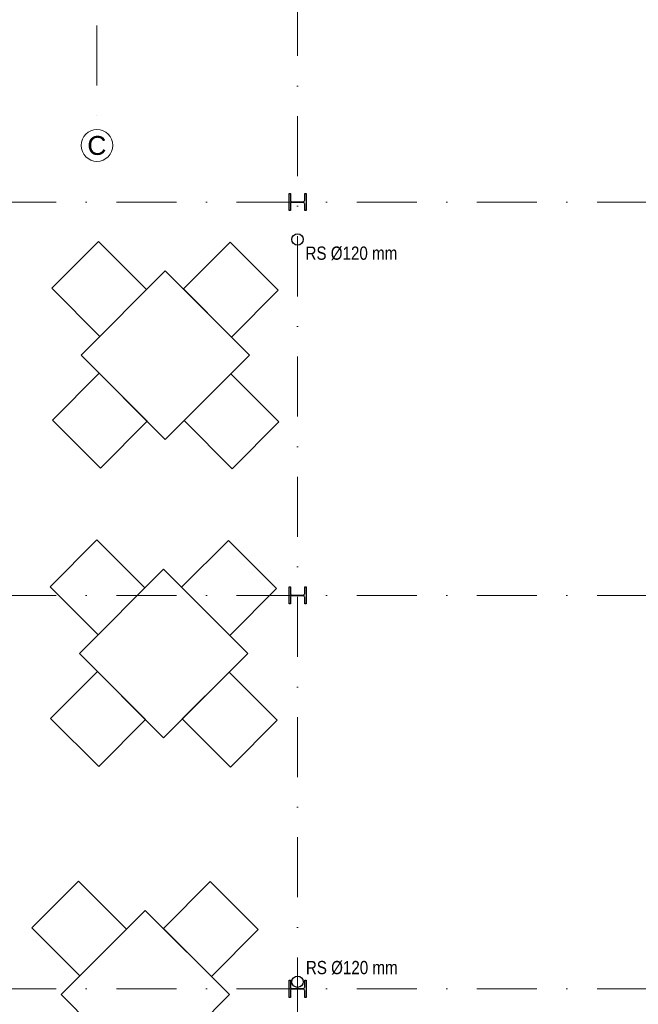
# Model space of a CAD drawing. Header units: metres. Extents: x 10441 to 19716, y -6570 to 1447.
# Tile 12 of 50: x 16162 to 16816, y -5506 to -4465. Entities that reach past the tile are written whole.
import ezdxf
from ezdxf.enums import TextEntityAlignment as Align

# ---------------------------------------------------------------- set-up
doc = ezdxf.new("R2010")
doc.units = ezdxf.units.M
doc.header["$MEASUREMENT"] = 0
doc.linetypes.add('DASHDOT', pattern=[25.4, 12.7, -6.35, 0, -6.35])
doc.layers.get('0').update_dxf_attribs({"color": 8})
for name, color, linetype, lineweight in [('#elektryczne', 8, 'Continuous', 20), ('_K_stal', 8, 'Continuous', 25), ('A_OPISY', 8, 'Continuous', 18), ('A_OSIE', 8, 'Continuous', 13), ('A_OZACZENIE DRZWI', 8, 'Continuous', 13), ('A_OZNACZENIA OKIEN', 8, 'Continuous', 13), ('A_RS', 8, 'Continuous', 25)]:
    doc.layers.add(name, color=color, linetype=linetype, lineweight=lineweight)
doc.styles.add('ARIAL', font='arial.ttf')
doc.styles.add('GENERATED_STYLE_2', font='ARIALN.TTF')
doc.styles.add('m1_romans', font='romans.shx', dxfattribs={"width": 0.8})

# ---------------------------------------------------------------- blocks, each defined once
blk = doc.blocks.new('podkład')
at = {"color": 8}
for p, q in [((12063, -2454.4), (12013.5, -2503.9)), ((12113.8, -2505.2), (12063, -2454.4)), ((12202.2, -2455.1), (12152.7, -2504.6)), ((12253.1, -2505.9), (12202.2, -2455.1)), ((12133.6, -2485.4), (12044.5, -2574.5)), ((12222.7, -2574.5), (12133.6, -2485.4)), ((12013.5, -2503.9), (12064.3, -2554.7)), ((12064.3, -2554.7), (12113.8, -2505.2)), ((12152.7, -2504.6), (12203.5, -2555.4)), ((12203.5, -2555.4), (12253.1, -2505.9)), ((12044.5, -2574.5), (12133.6, -2663.6)), ((12133.6, -2663.6), (12222.7, -2574.5)), ((12014.1, -2643.2), (12063.6, -2593.7)), ((12063.6, -2593.7), (12114.4, -2644.5)), ((12202.9, -2594.3), (12153.4, -2643.8)), ((12253.7, -2645.2), (12202.9, -2594.3)), ((12064.9, -2694), (12014.1, -2643.2)), ((12114.4, -2644.5), (12064.9, -2694)), ((12153.4, -2643.8), (12204.2, -2694.7)), ((12204.2, -2694.7), (12253.7, -2645.2)), ((12061.2, -2769.9), (12011.7, -2819.4)), ((12112, -2820.7), (12061.2, -2769.9)), ((12200.4, -2770.6), (12150.9, -2820.1)), ((12251.3, -2821.4), (12200.4, -2770.6)), ((12131.8, -2800.9), (12042.7, -2890)), ((12220.9, -2890), (12131.8, -2800.9)), ((12011.7, -2819.4), (12062.5, -2870.3)), ((12062.5, -2870.3), (12112, -2820.7)), ((12150.9, -2820.1), (12201.7, -2870.9)), ((12201.7, -2870.9), (12251.3, -2821.4)), ((12042.7, -2890), (12131.8, -2979.1)), ((12131.8, -2979.1), (12220.9, -2890)), ((12012.3, -2958.7), (12061.8, -2909.2)), ((12061.8, -2909.2), (12112.6, -2960)), ((12201.1, -2909.8), (12151.6, -2959.3)), ((12251.9, -2960.7), (12201.1, -2909.8)), ((12063.1, -3009.5), (12012.3, -2958.7)), ((12112.6, -2960), (12063.1, -3009.5)), ((12151.6, -2959.3), (12202.4, -3010.2)), ((12202.4, -3010.2), (12251.9, -2960.7)), ((12041.8, -3130.7), (11992.3, -3180.2)), ((12092.7, -3181.5), (12041.8, -3130.7)), ((12181.1, -3131.3), (12131.6, -3180.8)), ((12231.9, -3182.1), (12181.1, -3131.3)), ((12112.4, -3161.7), (12023.4, -3250.8)), ((12201.5, -3250.8), (12112.4, -3161.7)), ((11992.3, -3180.2), (12043.1, -3231)), ((12043.1, -3231), (12092.7, -3181.5)), ((12131.6, -3180.8), (12182.4, -3231.7)), ((12182.4, -3231.7), (12231.9, -3182.1)), ((12023.4, -3250.8), (12112.4, -3339.9)), ((12112.4, -3339.9), (12201.5, -3250.8))]:
    blk.add_line(p, q, dxfattribs=at)
at = {"layer": '_K_stal', "color": 8}
for points in [[(12281.1, -2403.7), (12282.5, -2403.7), (12282.5, -2421.7), (12281.1, -2421.7), (12281.1, -2414.6, 0.414214), (12279.6, -2413.1), (12267.4, -2413.1, 0.414214), (12265.9, -2414.6), (12265.9, -2421.7), (12264.5, -2421.7), (12264.5, -2403.7), (12265.9, -2403.7), (12265.9, -2410.8, 0.414214), (12267.4, -2412.3), (12279.6, -2412.3, 0.414214), (12281.1, -2410.8)], [(12281.1, -2819.7), (12282.5, -2819.7), (12282.5, -2837.7), (12281.1, -2837.7), (12281.1, -2830.6, 0.414214), (12279.6, -2829.1), (12267.4, -2829.1, 0.414214), (12265.9, -2830.6), (12265.9, -2837.7), (12264.5, -2837.7), (12264.5, -2819.7), (12265.9, -2819.7), (12265.9, -2826.8, 0.414214), (12267.4, -2828.3), (12279.6, -2828.3, 0.414214), (12281.1, -2826.8)], [(12281.1, -3235.7), (12282.5, -3235.7), (12282.5, -3253.7), (12281.1, -3253.7), (12281.1, -3246.6, 0.414214), (12279.6, -3245.1), (12267.4, -3245.1, 0.414214), (12265.9, -3246.6), (12265.9, -3253.7), (12264.5, -3253.7), (12264.5, -3235.7), (12265.9, -3235.7), (12265.9, -3242.8, 0.414214), (12267.4, -3244.3), (12279.6, -3244.3, 0.414214), (12281.1, -3242.8)]]:
    blk.add_lwpolyline(points, format="xyb", close=True, dxfattribs=at)
at = {"layer": 'A_OSIE', "color": 8, "linetype": 'DASHDOT', "ltscale": 5}
for p, q in [((12061.3, -573.6), (12061.3, -2336)), ((12273.5, -3783.4), (12273.5, -2044.7)), ((11573.5, -2412.7), (12973.5, -2412.7)), ((11573.5, -2828.7), (12973.5, -2828.7)), ((11573.5, -3244.7), (12973.5, -3244.7))]:
    blk.add_line(p, q, dxfattribs=at)
at = {"layer": 'A_OSIE', "color": 8, "linetype": 'Continuous', "ltscale": 5}
blk.add_circle((12061.3, -2352.8), 16.8, dxfattribs=at)
at = {"layer": 'A_RS', "color": 8, "lineweight": 25}
for centre in [(12273.5, -2452.2), (12273.5, -3237.2)]:
    blk.add_circle(centre, 6, dxfattribs=at)
at = {"layer": 'A_OPISY', "color": 8, "linetype": 'Continuous', "lineweight": 18, "style": 'GENERATED_STYLE_2'}
for p in [(12281.9, -2473.7), (12282.3, -3229.2)]:
    blk.add_text('RS Ø120 mm', height=14, dxfattribs=at).set_placement(p)
at = {"layer": 'A_OSIE', "color": 8, "linetype": 'Continuous', "lineweight": 18, "style": 'ARIAL'}
blk.add_text('C', height=20, dxfattribs=at).set_placement((12051.1, -2362.8))
at = {"layer": 'A_OZACZENIE DRZWI', "color": 8, "ltscale": 0.1, "style": 'm1_romans', "width": 0.8}
for rotation, p in [(98.4861, (12735.1, -773.1)), (360, (12573.8, -1012.7)), (90, (11565.3, -1150.1)), (90, (11872.3, -1150.1)), (90, (12230, -1245.6)), (90, (12385.9, -1249.4)), (90, (11565.3, -1370.9)), (90, (11872.3, -1370.9)), (90, (12230, -1370.9)), (90, (12389.3, -1370.9)), (90, (11748.8, -1556.1)), (90, (11986.6, -1556.1)), (90, (12389.3, -1556.1)), (360, (12235.1, -1664.2)), (360, (12235.1, -1880.2)), (90, (11745.8, -2001.9))]:
    blk.add_attdef('SZEROKOSC', text='', height=10, rotation=rotation, dxfattribs=at).set_placement(p, align=Align.BOTTOM_CENTER)
for rotation, p in [(98.4861, (12738.6, -773.5)), (360, (12573, -1016.1)), (90, (11568.7, -1151)), (90, (11875.7, -1151)), (90, (12233.4, -1246.5)), (90, (12389.3, -1250.3)), (90, (11568.7, -1371.7)), (90, (11875.7, -1371.7)), (90, (12233.4, -1371.7)), (90, (12392.7, -1371.7)), (90, (11752.2, -1557)), (90, (11990, -1557)), (90, (12392.7, -1557)), (360, (12234.2, -1667.6)), (360, (12234.2, -1883.6)), (90, (11749.2, -2002.8))]:
    blk.add_attdef('WYSOKOSC', text='', height=10, rotation=rotation, dxfattribs=at).set_placement(p, align=Align.TOP_CENTER)
at = {"layer": 'A_OZNACZENIA OKIEN', "color": 8, "ltscale": 0.1, "style": 'm1_romans', "width": 0.8}
for rotation, p in [(278.8676, (13373.7, -593)), (278.8676, (12983.9, -650.7)), (278.8676, (12445.7, -730.4)), (278.8676, (12224.1, -763.2)), (0, (14017.5, -900)), (278.8676, (11021.5, -941.2)), (278.8676, (10640.7, -997.6)), (0, (14017.5, -1574.7)), (90, (10819.6, -2080.7)), (90, (11204.6, -2080.7)), (90, (11970.6, -2080.7)), (90, (13175.8, -2080.7)), (90, (13539.8, -2080.7))]:
    blk.add_attdef('SZEROKOSC', text='', height=10, rotation=rotation, dxfattribs=at).set_placement(p, align=Align.BOTTOM_CENTER)
for rotation, p in [(278.8676, (13403.3, -587.6)), (278.8676, (13013.4, -645.3)), (278.8676, (12475.3, -724.9)), (278.8676, (12253.7, -757.7)), (0, (14011.1, -903.4)), (278.8676, (11051.1, -935.7)), (278.8676, (10670.3, -992.1)), (0, (14011.1, -1578.1)), (90, (10823, -2081.6)), (90, (11208, -2081.6)), (90, (11974, -2081.6)), (90, (13179.2, -2081.6)), (90, (13543.2, -2081.6))]:
    blk.add_attdef('WYSOKOSC', text='', height=10, rotation=rotation, dxfattribs=at).set_placement(p, align=Align.TOP_CENTER)

msp = doc.modelspace()

# ---------------------------------------------------------------- block references
at = {"layer": '#elektryczne', "color": 8, "linetype": 'Continuous', "lineweight": 18}
msp.add_blockref('podkład', (4182.4, -2244.8), dxfattribs=at)

doc.saveas('drawing.dxf')
